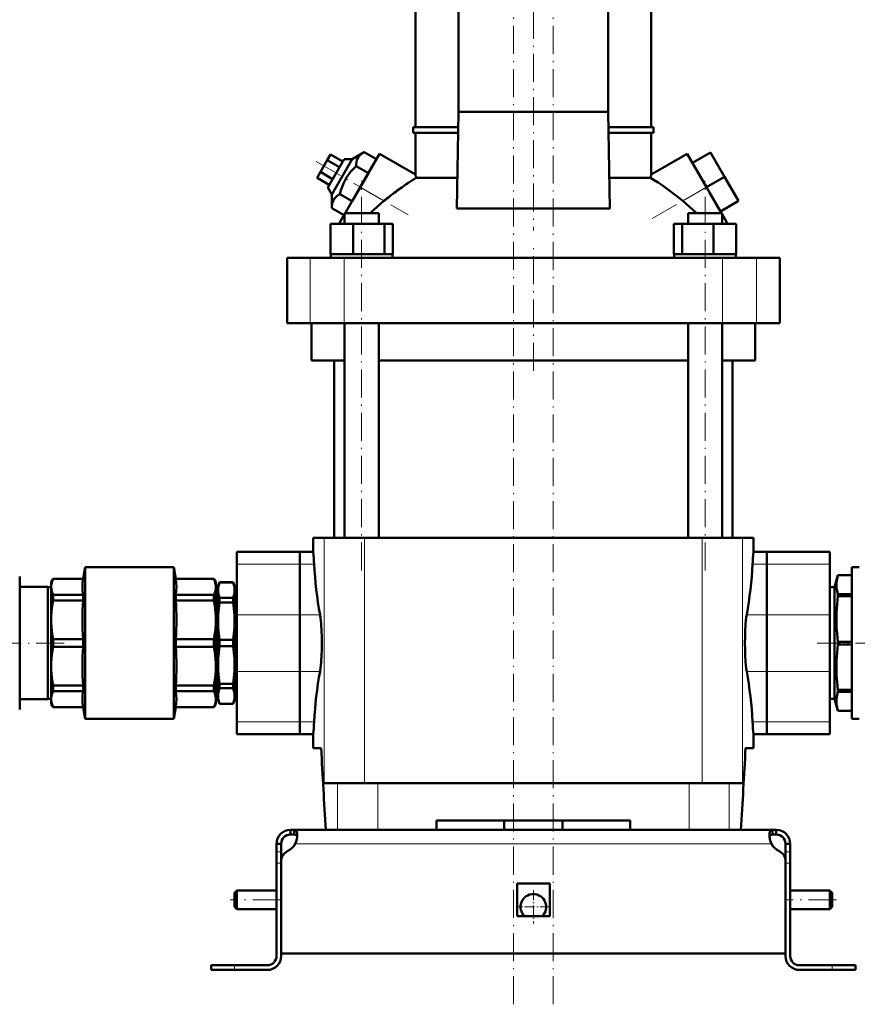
# Model space of a CAD drawing. Extents: x -1358 to 1757, y -1516 to 612.
# Tile 70 of 82: x 1181 to 1540, y -290 to 131. Entities that reach past the tile are written whole.
import ezdxf

# ---------------------------------------------------------------- set-up
doc = ezdxf.new("R2010")
doc.units = 0
doc.linetypes.add('DASHDOT', pattern=[18.5, 12, -3, 0.5, -3])

msp = doc.modelspace()

# ---------------------------------------------------------------- linework, layer by layer
at = {"color": 7, "linetype": 'DASHDOT', "lineweight": 18}
for p, q in [((1392.93, -290.12), (1392.93, 606.28)), ((1409.93, -290.12), (1409.93, 606.28)), ((1401.43, 153.86), (1401.43, 41.25)), ((1308.37, 70.71), (1347.82, 47.93)), ((1452.38, 46.39), (1484.42, 64.89)), ((1327.89, -104.32), (1327.89, 62.48)), ((1474.97, -104.32), (1474.97, 62.48)), ((1401.43, -18.82), (1401.43, 33.98)), ((1200.52, -135.42), (1133.41, -135.42)), ((1588.38, -135.42), (1522.98, -135.42)), ((1293.23, -245.42), (1271.63, -245.42)), ((1531.23, -245.42), (1509.63, -245.42))]:
    msp.add_line(p, q, dxfattribs=at)
at = {"color": 7, "lineweight": 50}
for p, q in [((1350.93, 85.53), (1350.93, 144.48)), ((1369.36, 92.08), (1369.36, 144.48)), ((1433.49, 144.48), (1433.49, 92.08)), ((1451.93, 85.53), (1451.93, 144.48)), ((1368.68, 50.64), (1369.36, 92.08)), ((1433.49, 92.08), (1369.36, 92.08)), ((1433.49, 92.08), (1434.17, 50.64)), ((1349.93, 85.53), (1369.26, 85.53)), ((1349.93, 83.03), (1349.93, 85.53)), ((1433.6, 85.53), (1452.93, 85.53)), ((1452.93, 83.03), (1452.93, 85.53)), ((1369.22, 83.03), (1349.93, 83.03)), ((1350.93, 65.19), (1350.93, 83.03)), ((1452.93, 83.03), (1433.64, 83.03)), ((1451.93, 65.19), (1451.93, 83.03)), ((1314.59, 73.78), (1313.15, 71.28)), ((1320.4, 71.84), (1313.4, 59.71)), ((1319.79, 70.78), (1314.59, 73.78)), ((1315.14, 56.71), (1323.87, 71.84)), ((1323.87, 71.84), (1320.4, 71.84)), ((1328.96, 74.82), (1323.87, 71.84)), ((1327.3, 59.78), (1335.55, 74.07)), ((1334.22, 71.78), (1328.96, 74.82)), ((1334.22, 71.78), (1330.76, 65.78)), ((1350.93, 65.19), (1335.55, 74.07)), ((1451.93, 65.19), (1467.31, 74.07)), ((1467.31, 74.07), (1475.56, 59.78)), ((1469.56, 70.17), (1477.35, 74.67)), ((1483.35, 64.28), (1477.35, 74.67)), ((1313.15, 71.28), (1310.26, 66.28)), ((1318.35, 68.28), (1313.15, 71.28)), ((1330.76, 65.78), (1325.49, 68.82)), ((1475.56, 59.78), (1469.56, 70.17)), ((1310.26, 66.28), (1308.82, 63.78)), ((1314.02, 60.78), (1308.82, 63.78)), ((1315.46, 63.28), (1310.26, 66.28)), ((1330.76, 65.78), (1323.83, 53.78)), ((1351.26, 63.8), (1368.9, 63.8)), ((1433.96, 63.8), (1451.6, 63.8)), ((1475.56, 59.78), (1483.35, 64.28)), ((1489.35, 53.88), (1483.35, 64.28)), ((1313.4, 59.71), (1315.14, 56.71)), ((1320.83, 48.58), (1327.3, 59.78)), ((1482.03, 48.58), (1475.56, 59.78)), ((1315.14, 56.71), (1315.1, 50.82)), ((1323.83, 53.78), (1318.57, 56.82)), ((1481.56, 49.38), (1476.9, 57.45)), ((1320.37, 47.78), (1315.1, 50.82)), ((1368.68, 50.64), (1401.43, 50.64)), ((1401.43, 50.64), (1434.17, 50.64)), ((1481.56, 49.38), (1489.35, 53.88)), ((1318.72, 44.93), (1320.59, 48.16)), ((1320.59, 48.58), (1322.73, 48.58)), ((1320.59, 44.08), (1320.59, 48.58)), ((1322.73, 48.58), (1335.19, 48.58)), ((1335.19, 44.08), (1335.19, 48.58)), ((1467.67, 48.58), (1480.13, 48.58)), ((1467.67, 44.08), (1467.67, 48.58)), ((1480.13, 48.58), (1482.27, 48.58)), ((1482.27, 48.16), (1482.27, 48.58)), ((1482.27, 44.08), (1482.27, 48.58)), ((1484.13, 44.93), (1482.27, 48.16)), ((1314.51, 44.08), (1324.3, 44.08)), ((1314.51, 31.08), (1314.51, 44.08)), ((1318.23, 44.08), (1318.72, 44.93)), ((1318.72, 44.08), (1318.72, 44.93)), ((1324.3, 44.08), (1337.69, 44.08)), ((1324.3, 31.08), (1324.3, 44.08)), ((1337.69, 44.08), (1341.27, 44.08)), ((1337.69, 31.08), (1337.69, 44.08)), ((1341.27, 31.08), (1341.27, 44.08)), ((1461.58, 44.08), (1465.17, 44.08)), ((1461.58, 31.08), (1461.58, 44.08)), ((1465.17, 44.08), (1478.55, 44.08)), ((1465.17, 31.08), (1465.17, 44.08)), ((1478.55, 44.08), (1488.35, 44.08)), ((1478.55, 31.08), (1478.55, 44.08)), ((1484.13, 44.08), (1484.13, 44.93)), ((1484.13, 44.93), (1484.62, 44.08)), ((1488.35, 31.08), (1488.35, 44.08)), ((1488.35, 31.08), (1488.35, 44.08)), ((1295.93, 29.58), (1305.86, 29.58)), ((1295.93, 1.58), (1295.93, 29.58)), ((1305.86, 29.58), (1320.44, 29.58)), ((1315.52, 31.08), (1314.51, 31.08)), ((1314.69, 31.08), (1314.69, 29.58)), ((1315.52, 31.08), (1323.29, 31.08)), ((1320.44, 29.58), (1482.42, 29.58)), ((1324.3, 31.08), (1323.29, 31.08)), ((1325.68, 31.08), (1324.3, 31.08)), ((1325.68, 31.08), (1327.89, 31.08)), ((1327.89, 31.08), (1336.31, 31.08)), ((1337.69, 31.08), (1336.31, 31.08)), ((1338.06, 31.08), (1337.69, 31.08)), ((1338.06, 31.08), (1341.09, 31.08)), ((1341.27, 31.08), (1340.9, 31.08)), ((1341.09, 31.08), (1341.09, 29.58)), ((1461.58, 31.08), (1461.95, 31.08)), ((1461.77, 31.08), (1464.8, 31.08)), ((1461.77, 31.08), (1461.77, 29.58)), ((1464.8, 31.08), (1465.17, 31.08)), ((1465.17, 31.08), (1466.55, 31.08)), ((1466.55, 31.08), (1474.97, 31.08)), ((1474.97, 31.08), (1477.17, 31.08)), ((1477.17, 31.08), (1478.55, 31.08)), ((1478.55, 31.08), (1479.56, 31.08)), ((1479.56, 31.08), (1487.34, 31.08)), ((1482.42, 29.58), (1496.99, 29.58)), ((1487.34, 31.08), (1488.35, 31.08)), ((1488.17, 31.08), (1488.17, 29.58)), ((1488.17, 31.08), (1488.17, 29.58)), ((1496.99, 29.58), (1506.93, 29.58)), ((1506.93, 1.58), (1506.93, 29.58)), ((1305.86, 1.58), (1295.93, 1.58)), ((1320.44, 1.58), (1305.86, 1.58)), ((1306.43, -14.42), (1306.43, 1.58)), ((1482.42, 1.58), (1320.44, 1.58)), ((1320.59, -90.42), (1320.59, 1.58)), ((1335.19, -90.42), (1335.19, 1.58)), ((1467.67, -90.42), (1467.67, 1.58)), ((1482.27, -90.42), (1482.27, 1.58)), ((1496.99, 1.58), (1482.42, 1.58)), ((1496.43, 1.58), (1496.43, -14.42)), ((1506.93, 1.58), (1496.99, 1.58)), ((1320.59, -14.42), (1306.43, -14.42)), ((1316.08, -14.42), (1316.08, -90.42)), ((1467.67, -14.42), (1335.19, -14.42)), ((1496.43, -14.42), (1482.27, -14.42)), ((1486.78, -90.42), (1486.78, -14.42)), ((1307.18, -90.42), (1311.81, -90.42)), ((1307.18, -96.42), (1307.18, -90.42)), ((1329.18, -90.42), (1311.81, -90.42)), ((1452.27, -90.42), (1329.18, -90.42)), ((1473.68, -90.42), (1452.27, -90.42)), ((1491.04, -90.42), (1473.68, -90.42)), ((1495.68, -90.42), (1491.04, -90.42)), ((1495.68, -96.42), (1495.68, -90.42)), ((1274.43, -101.65), (1274.43, -96.42)), ((1301.43, -96.42), (1274.43, -96.42)), ((1301.43, -101.65), (1301.43, -96.42)), ((1307.18, -96.42), (1301.43, -96.42)), ((1301.43, -96.42), (1301.43, -101.65)), ((1501.43, -96.42), (1495.68, -96.42)), ((1501.43, -96.42), (1501.43, -101.65)), ((1501.43, -101.65), (1501.43, -96.42)), ((1501.43, -96.42), (1528.43, -96.42)), ((1528.43, -96.42), (1528.43, -101.65)), ((1208.55, -107.92), (1209.43, -102.92)), ((1209.43, -102.92), (1209.43, -135.42)), ((1209.43, -102.92), (1247.43, -102.92)), ((1247.43, -167.92), (1247.43, -102.92)), ((1248.31, -107.92), (1247.43, -102.92)), ((1274.43, -101.65), (1274.43, -123.3)), ((1301.43, -101.65), (1301.43, -123.3)), ((1301.43, -123.3), (1301.43, -101.65)), ((1501.43, -123.3), (1501.43, -101.65)), ((1501.43, -101.65), (1501.43, -123.3)), ((1528.43, -123.3), (1528.43, -101.65)), ((1540.93, -102.92), (1537.82, -102.92)), ((1537.82, -102.92), (1537.82, -167.92)), ((1181.43, -115.27), (1181.43, -106.92)), ((1194.93, -109.42), (1195.79, -107.92)), ((1194.93, -111.4), (1194.93, -109.42)), ((1195.79, -107.97), (1195.79, -107.92)), ((1208.55, -107.92), (1195.79, -107.92)), ((1195.79, -107.97), (1208.55, -107.97)), ((1208.55, -107.97), (1208.55, -107.92)), ((1248.31, -107.97), (1248.31, -107.92)), ((1264.56, -107.92), (1248.31, -107.92)), ((1248.31, -107.97), (1264.56, -107.97)), ((1264.56, -107.97), (1264.56, -107.92)), ((1265.43, -109.42), (1264.56, -107.92)), ((1265.43, -111.4), (1265.43, -109.42)), ((1266.43, -110.92), (1266.97, -109.42)), ((1266.97, -109.42), (1266.97, -109.46)), ((1272.88, -109.42), (1266.97, -109.42)), ((1272.88, -109.46), (1266.97, -109.46)), ((1272.88, -109.42), (1272.88, -109.46)), ((1273.43, -110.92), (1272.88, -109.42)), ((1531.79, -106.42), (1530.43, -111.52)), ((1531.79, -106.42), (1531.79, -106.43)), ((1537.82, -106.42), (1531.79, -106.42)), ((1537.82, -106.43), (1531.79, -106.43)), ((1181.43, -111.42), (1193.43, -111.42)), ((1193.43, -111.42), (1193.43, -159.42)), ((1193.43, -111.52), (1194.93, -111.52)), ((1194.93, -125.47), (1194.93, -111.4)), ((1265.43, -125.47), (1265.43, -111.4)), ((1265.43, -111.52), (1266.43, -111.52)), ((1266.43, -110.92), (1266.43, -112.79)), ((1266.43, -112.79), (1266.43, -126.05)), ((1273.43, -110.92), (1273.43, -112.79)), ((1273.43, -111.52), (1274.43, -111.52)), ((1273.43, -112.79), (1273.43, -126.05)), ((1530.43, -111.52), (1528.43, -111.52)), ((1530.43, -111.52), (1530.43, -159.32)), ((1181.43, -163.92), (1181.43, -115.27)), ((1195.79, -117.2), (1195.79, -114.83)), ((1208.55, -114.83), (1195.79, -114.83)), ((1195.79, -117.2), (1208.55, -117.2)), ((1208.55, -117.2), (1208.55, -114.83)), ((1248.31, -117.2), (1248.31, -114.83)), ((1264.56, -114.83), (1248.31, -114.83)), ((1248.31, -117.2), (1264.56, -117.2)), ((1264.56, -117.2), (1264.56, -114.83)), ((1272.88, -116.12), (1266.97, -116.12)), ((1266.97, -116.12), (1266.97, -118.01)), ((1272.88, -118.01), (1266.97, -118.01)), ((1272.88, -116.12), (1272.88, -118.01)), ((1537.82, -114.53), (1531.79, -114.53)), ((1531.79, -114.53), (1531.79, -115.31)), ((1537.82, -115.31), (1531.79, -115.31)), ((1194.93, -135.42), (1194.93, -125.47)), ((1265.43, -145.37), (1265.43, -125.47)), ((1266.43, -126.05), (1266.43, -144.8)), ((1273.43, -126.05), (1273.43, -144.8)), ((1274.43, -147.55), (1274.43, -123.3)), ((1301.43, -147.55), (1301.43, -123.3)), ((1301.43, -123.3), (1301.43, -147.55)), ((1501.43, -123.3), (1501.43, -147.55)), ((1501.43, -147.55), (1501.43, -123.3)), ((1528.43, -123.3), (1528.43, -147.55)), ((1195.79, -135.42), (1195.79, -133.75)), ((1208.55, -133.75), (1195.79, -133.75)), ((1208.55, -133.75), (1208.55, -135.42)), ((1248.31, -137.1), (1248.31, -133.75)), ((1264.56, -133.75), (1248.31, -133.75)), ((1264.56, -137.1), (1264.56, -133.75)), ((1272.88, -134.09), (1266.97, -134.09)), ((1266.97, -134.09), (1266.97, -136.76)), ((1272.88, -134.09), (1272.88, -136.76)), ((1537.82, -134.87), (1531.79, -134.87)), ((1531.79, -134.87), (1531.79, -135.98)), ((1194.93, -145.37), (1194.93, -135.42)), ((1195.79, -137.1), (1195.79, -135.42)), ((1195.79, -137.1), (1208.55, -137.1)), ((1208.55, -135.42), (1208.55, -137.1)), ((1209.43, -167.92), (1209.43, -135.42)), ((1248.31, -137.1), (1264.56, -137.1)), ((1272.88, -136.76), (1266.97, -136.76)), ((1537.82, -135.98), (1531.79, -135.98)), ((1194.93, -159.44), (1194.93, -145.37)), ((1265.43, -159.44), (1265.43, -145.37)), ((1266.43, -144.8), (1266.43, -158.06)), ((1273.43, -144.8), (1273.43, -158.06)), ((1274.43, -147.55), (1274.43, -169.2)), ((1301.43, -147.55), (1301.43, -169.2)), ((1301.43, -169.2), (1301.43, -147.55)), ((1501.43, -169.2), (1501.43, -147.55)), ((1501.43, -147.55), (1501.43, -169.2)), ((1528.43, -169.2), (1528.43, -147.55)), ((1195.79, -156.02), (1195.79, -153.65)), ((1208.55, -153.65), (1195.79, -153.65)), ((1208.55, -156.02), (1208.55, -153.65)), ((1248.31, -156.02), (1248.31, -153.65)), ((1264.56, -153.65), (1248.31, -153.65)), ((1264.56, -156.02), (1264.56, -153.65)), ((1272.88, -152.84), (1266.97, -152.84)), ((1266.97, -152.84), (1266.97, -154.73)), ((1272.88, -154.73), (1266.97, -154.73)), ((1272.88, -152.84), (1272.88, -154.73)), ((1537.82, -155.53), (1531.79, -155.53)), ((1531.79, -155.53), (1531.79, -156.32)), ((1193.43, -159.42), (1181.43, -159.42)), ((1194.93, -159.32), (1193.43, -159.32)), ((1194.93, -161.42), (1194.93, -159.44)), ((1195.79, -156.02), (1208.55, -156.02)), ((1248.31, -156.02), (1264.56, -156.02)), ((1266.43, -159.32), (1265.43, -159.32)), ((1265.43, -161.42), (1265.43, -159.44)), ((1266.43, -158.06), (1266.43, -159.92)), ((1266.43, -159.92), (1266.97, -161.42)), ((1273.43, -159.92), (1272.88, -161.42)), ((1273.43, -158.06), (1273.43, -159.92)), ((1274.43, -159.32), (1273.43, -159.32)), ((1528.43, -159.32), (1530.43, -159.32)), ((1530.43, -159.32), (1531.79, -164.42)), ((1537.82, -156.32), (1531.79, -156.32)), ((1194.93, -161.42), (1195.79, -162.92)), ((1195.79, -162.92), (1195.79, -162.87)), ((1208.55, -162.87), (1195.79, -162.87)), ((1208.55, -162.92), (1195.79, -162.92)), ((1208.55, -162.92), (1208.55, -162.87)), ((1208.55, -162.92), (1209.43, -167.92)), ((1248.31, -162.92), (1247.43, -167.92)), ((1248.31, -162.92), (1248.31, -162.87)), ((1264.56, -162.87), (1248.31, -162.87)), ((1264.56, -162.92), (1248.31, -162.92)), ((1265.43, -161.42), (1264.56, -162.92)), ((1264.56, -162.87), (1264.56, -162.92)), ((1272.88, -161.39), (1266.97, -161.39)), ((1266.97, -161.39), (1266.97, -161.42)), ((1272.88, -161.42), (1266.97, -161.42)), ((1272.88, -161.39), (1272.88, -161.42)), ((1537.82, -164.42), (1531.79, -164.42)), ((1531.79, -164.42), (1531.79, -164.42)), ((1537.82, -164.42), (1531.79, -164.42)), ((1209.43, -167.92), (1247.43, -167.92)), ((1537.82, -167.92), (1540.93, -167.92)), ((1274.43, -174.42), (1274.43, -169.2)), ((1301.43, -174.42), (1301.43, -169.2)), ((1301.43, -169.2), (1301.43, -174.42)), ((1501.43, -169.2), (1501.43, -174.42)), ((1501.43, -174.42), (1501.43, -169.2)), ((1528.43, -169.2), (1528.43, -174.42)), ((1301.43, -174.42), (1274.43, -174.42)), ((1307.18, -174.42), (1301.43, -174.42)), ((1307.18, -180.42), (1307.18, -174.42)), ((1501.43, -174.42), (1495.68, -174.42)), ((1495.68, -180.42), (1495.68, -174.42)), ((1501.43, -174.42), (1528.43, -174.42)), ((1310.53, -180.42), (1307.18, -180.42)), ((1495.68, -180.42), (1492.32, -180.42)), ((1311.81, -195.42), (1317.54, -195.42)), ((1317.54, -195.42), (1334.75, -195.42)), ((1334.75, -195.42), (1468.11, -195.42)), ((1468.11, -195.42), (1485.32, -195.42)), ((1485.32, -195.42), (1491.04, -195.42)), ((1442.93, -211.42), (1359.93, -211.42)), ((1359.93, -215.42), (1359.93, -211.42)), ((1388.93, -215.42), (1388.93, -211.42)), ((1413.93, -215.42), (1413.93, -211.42)), ((1442.93, -211.42), (1442.93, -215.42)), ((1297.43, -215.42), (1298.96, -215.42)), ((1297.43, -215.42), (1297.43, -217.42)), ((1297.43, -217.42), (1298.96, -217.42)), ((1298.96, -215.42), (1298.96, -217.42)), ((1298.96, -215.42), (1401.43, -215.42)), ((1317.54, -215.42), (1312.58, -215.42)), ((1334.75, -215.42), (1317.54, -215.42)), ((1359.93, -215.42), (1334.75, -215.42)), ((1503.89, -215.42), (1401.43, -215.42)), ((1468.11, -215.42), (1442.93, -215.42)), ((1485.32, -215.42), (1468.11, -215.42)), ((1490.27, -215.42), (1485.32, -215.42)), ((1503.89, -215.42), (1503.89, -217.42)), ((1505.43, -215.42), (1503.89, -215.42)), ((1505.43, -217.42), (1503.89, -217.42)), ((1505.43, -215.42), (1505.43, -217.42)), ((1291.43, -221.42), (1293.43, -221.42)), ((1291.43, -221.42), (1291.43, -224.84)), ((1293.43, -224.84), (1293.43, -221.42)), ((1509.43, -221.42), (1509.43, -224.84)), ((1511.43, -221.42), (1509.43, -221.42)), ((1511.43, -221.42), (1511.43, -224.84)), ((1291.43, -224.84), (1291.43, -229.67)), ((1293.43, -224.84), (1293.43, -228.94)), ((1509.43, -224.84), (1509.43, -229.67)), ((1511.43, -224.84), (1511.43, -229.67)), ((1291.43, -269.42), (1291.43, -229.67)), ((1293.43, -268.42), (1293.43, -228.94)), ((1293.43, -269.42), (1293.43, -229.67)), ((1509.43, -228.94), (1509.43, -268.42)), ((1509.43, -269.42), (1509.43, -229.67)), ((1511.43, -229.67), (1511.43, -269.42)), ((1394.43, -238.42), (1401.43, -238.42)), ((1394.43, -238.42), (1394.43, -252.42)), ((1401.43, -238.42), (1408.43, -238.42)), ((1408.43, -238.42), (1408.43, -252.42)), ((1273.43, -242.42), (1274.43, -241.42)), ((1273.43, -242.42), (1273.43, -245.42)), ((1274.43, -241.42), (1274.43, -245.42)), ((1291.43, -241.42), (1274.43, -241.42)), ((1528.43, -241.42), (1511.43, -241.42)), ((1528.43, -241.42), (1528.43, -245.42)), ((1529.43, -242.42), (1528.43, -241.42)), ((1529.43, -242.42), (1529.43, -245.42)), ((1273.43, -245.42), (1273.43, -248.42)), ((1273.43, -248.42), (1274.43, -249.42)), ((1274.43, -245.42), (1274.43, -249.42)), ((1528.43, -245.42), (1528.43, -249.42)), ((1529.43, -248.42), (1528.43, -249.42)), ((1529.43, -245.42), (1529.43, -248.42)), ((1291.43, -249.42), (1274.43, -249.42)), ((1394.43, -252.42), (1401.43, -252.42)), ((1401.43, -252.42), (1408.43, -252.42)), ((1528.43, -249.42), (1511.43, -249.42)), ((1401.43, -268.42), (1293.43, -268.42)), ((1401.43, -268.42), (1509.43, -268.42)), ((1273.43, -273.42), (1263.43, -273.42)), ((1263.43, -273.42), (1263.43, -275.42)), ((1287.43, -273.42), (1273.43, -273.42)), ((1515.43, -273.42), (1529.43, -273.42)), ((1529.43, -273.42), (1539.43, -273.42)), ((1539.43, -273.42), (1539.43, -275.42)), ((1273.43, -275.42), (1263.43, -275.42)), ((1273.43, -275.42), (1287.43, -275.42)), ((1529.43, -275.42), (1515.43, -275.42)), ((1529.43, -275.42), (1539.43, -275.42))]:
    msp.add_line(p, q, dxfattribs=at)
at = {"color": 7, "lineweight": 18}
for p, q in [((1327.3, 59.78), (1337.45, 53.91)), ((1465.41, 53.91), (1475.56, 59.78)), ((1305.86, 1.58), (1305.86, 29.58)), ((1320.44, 1.58), (1320.44, 29.58)), ((1482.42, 1.58), (1482.42, 29.58)), ((1496.99, 1.58), (1496.99, 29.58)), ((1311.81, -90.42), (1311.81, -195.42)), ((1329.18, -90.42), (1329.18, -195.42)), ((1473.68, -90.42), (1473.68, -195.42)), ((1491.04, -90.42), (1491.04, -195.42)), ((1301.43, -101.65), (1274.43, -101.65)), ((1301.43, -101.65), (1307.51, -101.65)), ((1495.34, -101.65), (1501.43, -101.65)), ((1501.43, -101.65), (1528.43, -101.65)), ((1301.43, -123.3), (1274.43, -123.3)), ((1301.43, -123.3), (1310.06, -123.3)), ((1492.8, -123.3), (1501.43, -123.3)), ((1501.43, -123.3), (1528.43, -123.3)), ((1301.43, -147.55), (1274.43, -147.55)), ((1301.43, -147.55), (1310.06, -147.55)), ((1492.8, -147.55), (1501.43, -147.55)), ((1501.43, -147.55), (1528.43, -147.55)), ((1301.43, -169.2), (1274.43, -169.2)), ((1301.43, -169.2), (1307.51, -169.2)), ((1495.34, -169.2), (1501.43, -169.2)), ((1501.43, -169.2), (1528.43, -169.2)), ((1317.54, -195.42), (1317.54, -215.42)), ((1334.75, -215.42), (1334.75, -195.42)), ((1468.11, -195.42), (1468.11, -215.42)), ((1485.32, -195.42), (1485.32, -215.42)), ((1392.93, -215.42), (1392.93, -211.42)), ((1409.93, -215.42), (1409.93, -211.42)), ((1299.46, -221.42), (1401.43, -221.42)), ((1503.4, -221.42), (1401.43, -221.42)), ((1291.43, -224.84), (1293.43, -224.84)), ((1511.43, -224.84), (1509.43, -224.84)), ((1291.43, -229.67), (1293.43, -229.67)), ((1511.43, -229.67), (1509.43, -229.67)), ((1273.43, -273.42), (1273.43, -275.42)), ((1529.43, -273.42), (1529.43, -275.42))]:
    msp.add_line(p, q, dxfattribs=at)
at = {"color": 7, "linetype": 'DASHDOT', "lineweight": 18, "ltscale": 0.060016}
for p, q in [((1293.63, -229.67), (1291.23, -229.67)), ((1511.63, -229.67), (1509.23, -229.67))]:
    msp.add_line(p, q, dxfattribs=at)
at = {"color": 7, "linetype": 'DASHDOT', "lineweight": 18, "ltscale": 0.3575}
msp.add_line((1401.43, -241.27), (1401.43, -255.57), dxfattribs=at)
at = {"color": 7, "linetype": 'DASHDOT', "lineweight": 18, "ltscale": 0.357501}
msp.add_line((1408.58, -248.42), (1394.28, -248.42), dxfattribs=at)
at = {"color": 7, "linetype": 'DASHDOT', "lineweight": 18, "ltscale": 0.06}
msp.add_line((1273.43, -275.62), (1273.43, -273.22), dxfattribs=at)
at = {"color": 7, "linetype": 'DASHDOT', "lineweight": 18, "ltscale": 0.060015}
msp.add_line((1529.43, -273.22), (1529.43, -275.62), dxfattribs=at)
at = {"color": 7, "lineweight": 50}
for points in [[(1328.96, 74.82), (1328.38, 74.45), (1327.85, 74.08), (1327.44, 73.73), (1327.07, 73.37), (1326.56, 72.74), (1326.16, 72.07), (1325.86, 71.33), (1325.65, 70.52), (1325.53, 69.7), (1325.49, 68.82)], [(1325.49, 68.82), (1324.65, 67.98), (1323.87, 67.13), (1323.16, 66.3), (1322.51, 65.46), (1321.6, 64.15), (1320.81, 62.79), (1320.11, 61.37), (1319.5, 59.87), (1319, 58.39), (1318.57, 56.82)], [(1318.57, 56.82), (1317.99, 56.45), (1317.46, 56.08), (1317.05, 55.73), (1316.68, 55.37), (1316.17, 54.74), (1315.77, 54.07), (1315.46, 53.33), (1315.26, 52.52), (1315.14, 51.7), (1315.1, 50.82)], [(1195.79, -107.97), (1195.41, -108.87), (1195.14, -109.73), (1194.98, -110.57), (1194.93, -111.4)], [(1208.55, -107.97), (1208.35, -109.69), (1208.28, -111.4), (1208.35, -113.11), (1208.55, -114.83)], [(1248.31, -107.97), (1248.51, -109.69), (1248.57, -111.4), (1248.51, -113.11), (1248.31, -114.83)], [(1265.43, -111.4), (1265.4, -110.78), (1265.31, -110.15), (1265.16, -109.51), (1264.95, -108.87), (1264.56, -107.97)], [(1266.97, -109.46), (1266.68, -110.56), (1266.49, -111.68), (1266.43, -112.79)], [(1273.43, -112.79), (1273.37, -111.68), (1273.18, -110.56), (1272.88, -109.46)], [(1531.79, -106.43), (1531.48, -107.88), (1531.3, -109.35), (1531.26, -110.61), (1531.32, -111.87), (1531.49, -113.13), (1531.79, -114.53)], [(1194.93, -111.4), (1195, -112.4), (1195.23, -113.42), (1195.62, -114.47), (1195.79, -114.83)], [(1264.56, -114.83), (1264.86, -114.15), (1265.09, -113.51), (1265.27, -112.87), (1265.38, -112.24), (1265.43, -111.4)], [(1266.43, -112.79), (1266.49, -113.9), (1266.68, -115.01), (1266.97, -116.12)], [(1272.88, -116.12), (1273.18, -115.01), (1273.37, -113.9), (1273.43, -112.79)], [(1195.79, -117.2), (1195.48, -118.93), (1195.23, -120.62), (1195.06, -122.26), (1194.96, -123.87), (1194.93, -125.47)], [(1265.43, -125.47), (1265.4, -123.96), (1265.31, -122.44), (1265.16, -120.9), (1264.95, -119.35), (1264.56, -117.2)], [(1266.97, -118.01), (1266.68, -120.68), (1266.49, -123.36), (1266.43, -126.05)], [(1273.43, -126.05), (1273.37, -123.36), (1273.18, -120.68), (1272.88, -118.01)], [(1531.79, -115.31), (1531.48, -118.83), (1531.3, -122.35), (1531.26, -125.4), (1531.32, -128.45), (1531.49, -131.5), (1531.79, -134.87)], [(1194.93, -125.47), (1194.96, -126.98), (1195.05, -128.51), (1195.2, -130.05), (1195.41, -131.6), (1195.79, -133.75)], [(1264.56, -133.75), (1264.86, -132.12), (1265.09, -130.57), (1265.27, -129.01), (1265.38, -127.49), (1265.43, -125.47)], [(1266.43, -126.05), (1266.49, -128.73), (1266.68, -131.42), (1266.97, -134.09)], [(1272.88, -134.09), (1273.18, -131.42), (1273.37, -128.73), (1273.43, -126.05)], [(1310.81, -135.42), (1310.78, -132.72), (1310.69, -130.06), (1310.55, -127.68), (1310.36, -125.53)], [(1492.5, -125.53), (1492.31, -127.66), (1492.17, -130.03), (1492.08, -132.7), (1492.05, -135.42)], [(1195.79, -137.1), (1195.48, -138.83), (1195.23, -140.52), (1195.06, -142.16), (1194.96, -143.77), (1194.93, -145.37)], [(1265.43, -145.37), (1265.4, -143.86), (1265.31, -142.34), (1265.16, -140.79), (1264.95, -139.25), (1264.56, -137.1)], [(1266.97, -136.76), (1266.68, -139.43), (1266.49, -142.11), (1266.43, -144.8)], [(1273.43, -144.8), (1273.37, -142.11), (1273.18, -139.43), (1272.88, -136.76)], [(1310.36, -145.31), (1310.55, -143.19), (1310.69, -140.82), (1310.78, -138.14), (1310.81, -135.42)], [(1492.05, -135.42), (1492.08, -138.13), (1492.17, -140.78), (1492.31, -143.17), (1492.5, -145.31)], [(1531.79, -135.98), (1531.48, -139.49), (1531.3, -143.02), (1531.26, -146.07), (1531.32, -149.12), (1531.49, -152.16), (1531.79, -155.53)], [(1194.93, -145.37), (1194.96, -146.98), (1195.06, -148.59), (1195.23, -150.23), (1195.47, -151.91), (1195.79, -153.65)], [(1264.56, -153.65), (1264.86, -152.02), (1265.09, -150.47), (1265.27, -148.91), (1265.38, -147.39), (1265.43, -145.37)], [(1266.43, -144.8), (1266.49, -147.49), (1266.68, -150.17), (1266.97, -152.84)], [(1272.88, -152.84), (1273.18, -150.17), (1273.37, -147.49), (1273.43, -144.8)], [(1266.97, -154.73), (1266.68, -155.83), (1266.49, -156.95), (1266.43, -158.06)], [(1273.43, -158.06), (1273.37, -156.95), (1273.18, -155.83), (1272.88, -154.73)], [(1195.79, -156.02), (1195.34, -157.09), (1195.06, -158.11), (1194.96, -158.78), (1194.93, -159.44)], [(1194.93, -159.44), (1194.98, -160.27), (1195.14, -161.12), (1195.34, -161.8), (1195.79, -162.87)], [(1208.55, -156.02), (1208.35, -157.73), (1208.28, -159.44), (1208.35, -161.16), (1208.55, -162.87)], [(1248.31, -156.02), (1248.51, -157.73), (1248.57, -159.44), (1248.51, -161.16), (1248.31, -162.87)], [(1265.43, -159.44), (1265.4, -158.82), (1265.31, -158.19), (1265.16, -157.55), (1264.95, -156.91), (1264.56, -156.02)], [(1264.56, -162.87), (1264.86, -162.2), (1265.09, -161.55), (1265.27, -160.91), (1265.38, -160.28), (1265.43, -159.44)], [(1266.43, -158.06), (1266.49, -159.17), (1266.68, -160.28), (1266.97, -161.39)], [(1272.88, -161.39), (1273.18, -160.28), (1273.37, -159.17), (1273.43, -158.06)], [(1531.79, -156.32), (1531.48, -157.77), (1531.3, -159.23), (1531.26, -160.5), (1531.32, -161.76), (1531.49, -163.02), (1531.79, -164.42)], [(1298.96, -215.42), (1299.22, -215.44), (1299.45, -215.5), (1299.71, -215.65), (1299.93, -215.87), (1300.09, -216.18), (1300.19, -216.46), (1300.25, -216.79), (1300.31, -217.55)], [(1298.96, -217.42), (1299.27, -217.44), (1299.54, -217.5), (1299.83, -217.65), (1300.06, -217.88), (1300.21, -218.18), (1300.26, -218.36)], [(1300.31, -217.55), (1300.25, -218.46), (1300.09, -219.43), (1299.82, -220.44), (1299.46, -221.42)], [(1503.89, -215.42), (1503.64, -215.44), (1503.41, -215.5), (1503.15, -215.65), (1502.93, -215.87), (1502.76, -216.18), (1502.67, -216.46), (1502.6, -216.79), (1502.55, -217.55)], [(1502.55, -217.55), (1502.61, -218.46), (1502.77, -219.43), (1503.03, -220.44), (1503.4, -221.42)], [(1503.89, -217.42), (1503.59, -217.44), (1503.32, -217.5), (1503.02, -217.65), (1502.8, -217.88), (1502.65, -218.18), (1502.6, -218.36)]]:
    msp.add_lwpolyline(points, dxfattribs=at)
for centre, radius, start, end in [((1404.29, -22.7), 101.47, 121.5119, 123.9371), ((1229.5, 35.63), 124.97, 13.0254, 13.6783), ((1575.08, 35.24), 126.74, 166.3333, 166.977), ((1420.43, -46.6), 130.3, 123.9601, 126.7288), ((1442.23, -75.9), 166.83, 126.7097, 128.908), ((1382.49, -1.99), 71.79, 128.861, 132.9306), ((1420.36, -1.99), 71.79, 47.0694, 51.139), ((1382.37, -1.85), 71.61, 132.9316, 135.2319), ((1420.48, -1.85), 71.61, 44.7681, 47.0684), ((736.51, -135.78), 572.03, 3.4209, 3.9453), ((2066.36, -135.78), 572.04, 176.0547, 176.5791), ((1498.37, -90.19), 191.2, 183.435, 189.9711), ((1304.49, -90.19), 191.2, 350.0289, 356.565), ((1337.87, -125.47), 129.58, 176.3381, 183.6619), ((1118.99, -125.47), 129.58, 356.3381, 3.6619), ((1276.04, -129.01), 34.5, 5.7888, 9.5347), ((1526.82, -129.01), 34.5, 170.4653, 174.2111), ((1337.87, -145.37), 129.58, 176.3381, 183.6619), ((1118.99, -145.37), 129.58, 356.3381, 3.6619), ((1498.37, -180.65), 191.2, 170.0289, 176.565), ((1276.04, -141.83), 34.5, 350.4653, 354.2112), ((1526.82, -141.83), 34.5, 185.7889, 189.5347), ((1304.49, -180.65), 191.2, 3.435, 9.9711), ((736.49, -135.06), 572.04, 356.0547, 356.5791), ((2066.35, -135.07), 572.03, 183.4209, 183.9453), ((3806.57, -51.72), 2499.35, 182.95181, 183.75555), ((-1003.71, -51.72), 2499.35, 356.24446, 357.04819), ((-1003.71, -51.72), 2499.35, 356.24446, 357.04819), ((1297.43, -221.42), 6, 90, 180), ((1297.43, -221.42), 4, 90, 180), ((1513.39, -217.17), 10.86, 186.3205, 203.0631), ((1505.43, -221.42), 6, 360, 90), ((1505.43, -221.42), 4, 360, 90), ((1293.31, -218.08), 7, 295.2697, 331.517), ((1509.55, -218.08), 7, 208.483, 244.7303), ((1298.43, -228.94), 5, 115.2697, 180), ((1504.43, -228.94), 5, 0, 64.7303), ((1401.43, -248.42), 5.5, 313.3417, 226.6649), ((1287.43, -269.42), 6, 270, 0), ((1287.43, -269.42), 4, 270, 0), ((1515.43, -269.42), 6, 180, 270), ((1515.43, -269.42), 4, 180, 270)]:
    msp.add_arc(centre, radius, start, end, dxfattribs=at)
msp.add_ellipse((1509.22, -43.45), major_axis=(81.58, -112.44), ratio=0.237373, start_param=2.422628, end_param=2.622869, dxfattribs=at)

doc.saveas('drawing.dxf')
